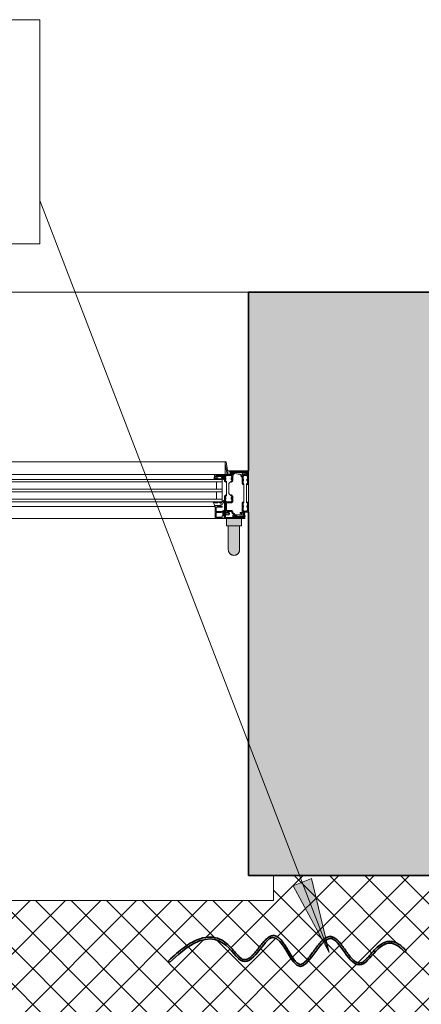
# Model space of a CAD drawing. Header units: centimetres. Extents: x -1015 to 134, y 1908 to 2956.
# Tile 239 of 256: x -701 to -637, y 2662 to 2819. Entities that reach past the tile are written whole.
import ezdxf

# ---------------------------------------------------------------- set-up
doc = ezdxf.new("R2010")
doc.units = ezdxf.units.CM
for name, color, linetype, lineweight in [('Elementy szczegółów', 7, 'Continuous', 18), ('Notatki tekstowe', 90, 'Continuous', 9), ('Notatki tekstowe-1', 7, 'Continuous', 9), ('Okna', 7, 'Continuous', 18), ('Okna-1', 9, 'Continuous', 18), ('Okna-2', 250, 'Continuous', 35), ('Wzór powierzchni-1', 253, 'Continuous', 18), ('Ściany', 7, 'Continuous', 18), ('Ściany-1', 254, 'Continuous', 18), ('Ściany-2', 250, 'Continuous', 35)]:
    doc.layers.add(name, color=color, linetype=linetype, lineweight=lineweight)

# ---------------------------------------------------------------- blocks, each defined once
blk = doc.blocks.new('JANSEN_AG_Jansen_Janisol_Arte_66_window_2022 - Type 1-822849-Aranżacja_01')
at = {"layer": 'Okna-1'}
for points in [[(52.86, 9.25), (52.9, 9.25), (52.86, 10.45), (50.5, 10.45), (50.54, 9.25), (52.74, 9.25)], [(51.7, 4.55), (51.93, 4.58), (52.15, 4.67), (52.34, 4.81), (52.48, 5), (52.57, 5.22), (52.6, 5.45), (52.57, 9.25), (50.8, 9.25), (50.83, 5.22), (50.92, 5), (51.06, 4.81), (51.25, 4.67), (51.47, 4.58)]]:
    blk.add_hatch(color=256, dxfattribs=at).paths.add_polyline_path(points)
at = {"layer": 'Elementy szczegółów'}
for p, q in [((50.44, 19.45), (-50.45, 19.45)), ((50.69, 18.05), (50.44, 19.45)), ((45, 17.45), (-45, 17.45)), ((48.85, 17.45), (44.5, 17.45)), ((48.7, 17.26), (48.7, 17.3)), ((51.35, 17.45), (48.85, 17.45)), ((54, 18.05), (50.69, 18.05)), ((51.09, 17.74), (51.07, 17.58)), ((51.14, 17.5), (51.36, 17.45)), ((53.85, 18.05), (51.15, 18.05)), ((52.94, 17.75), (51.15, 17.75)), ((51.15, 17.75), (53.55, 17.75)), ((51.49, 17.69), (51.23, 17.7)), ((52.75, 17.42), (52.86, 17.14)), ((53, 17.08), (52.98, 17.43)), ((53.54, 17.75), (53.06, 17.75)), ((53.08, 17.54), (53.29, 17.56)), ((53.55, 17.45), (53.15, 17.45)), ((54, 11.45), (54, 18.05)), ((54, 18.05), (54, 11.45)), ((54, 18.05), (54, 11.45)), ((45, 16.65), (-45, 16.65)), ((45, 16.25), (-45, 16.25)), ((49.8, 16.25), (44.5, 16.25)), ((48.59, 16.75), (48.66, 16.88)), ((48.7, 16.91), (49.06, 16.92)), ((48.85, 17.15), (50.15, 17.15)), ((48.9, 16.25), (48.9, 15.08)), ((49.7, 17.1), (48.93, 17.1)), ((49.18, 16.74), (49.21, 16.71)), ((49.24, 16.7), (49.28, 16.75)), ((50.13, 16.84), (49.77, 16.9)), ((49.91, 16.72), (49.91, 16.71)), ((50.01, 16.74), (49.99, 16.67)), ((50, 16.65), (50.16, 16.77)), ((50.2, 16.64), (50.2, 16.89)), ((51.5, 16.64), (51.5, 16.89)), ((52.93, 17.06), (52.97, 17.05)), ((53, 16.45), (53, 16.7)), ((54, 16.45), (54, 16.7)), ((45, 15.08), (-45, 15.08)), ((45, 14.68), (-45, 14.68)), ((49.8, 15.08), (44.5, 15.08)), ((49.8, 14.68), (44.5, 14.68)), ((48.9, 14.68), (48.9, 13.5)), ((45, 13.5), (-45, 13.5)), ((45, 13.1), (-45, 13.1)), ((49.8, 13.5), (44.5, 13.5)), ((48.5, 13.05), (48.44, 13.09)), ((49.05, 12.9), (48.7, 12.95)), ((49.65, 12.65), (49.65, 12.75)), ((49.85, 13.06), (49.75, 13.04)), ((49.84, 13.09), (49.86, 13.07)), ((49.93, 13.14), (49.85, 13.13)), ((49.92, 13.18), (49.94, 13.17)), ((50.02, 13.23), (49.94, 13.21)), ((50.01, 13.26), (50.03, 13.24)), ((50.2, 13.51), (50.2, 13.76)), ((50.36, 12.9), (50.36, 11.75)), ((50.5, 11.8), (50.5, 12.85)), ((51.3, 13.1), (50.56, 13.1)), ((50.6, 12.95), (51.35, 12.95)), ((51.5, 13.51), (51.5, 13.76)), ((45, 12.33), (-45, 12.33)), ((48.65, 12.33), (44.5, 12.33)), ((48.61, 12.33), (48.67, 12.33)), ((48.7, 12.36), (48.7, 12.47)), ((48.7, 10.58), (48.7, 12.42)), ((48.73, 12.5), (49.45, 12.5)), ((48.78, 12.5), (48.92, 12.5)), ((48.84, 12.19), (48.84, 11.58)), ((48.84, 11.35), (48.84, 10.69)), ((48.89, 11.53), (49.68, 11.53)), ((49.68, 11.4), (48.89, 11.4)), ((49, 12.42), (49, 12.4)), ((49.51, 12.5), (49.55, 12.5)), ((49.91, 10.92), (49.91, 11.48)), ((50.2, 11.45), (50.2, 10.95)), ((51.35, 11.7), (50.6, 11.7)), ((51.5, 11.35), (51.5, 11.55)), ((51.64, 11.08), (51.54, 10.91)), ((51.59, 11.3), (51.55, 11.3)), ((51.55, 11.15), (51.59, 11.15)), ((51.67, 10.83), (51.77, 11)), ((51.89, 11.06), (51.81, 11.07)), ((52.82, 11), (51.99, 11)), ((52.88, 11.23), (52.88, 11.06)), ((53.19, 11.26), (52.91, 11.26)), ((53, 12.21), (53, 12.46)), ((53.17, 11.45), (53.15, 11.45)), ((53.15, 11.45), (53.85, 11.45)), ((53.45, 10.98), (53.4, 11.08)), ((53.5, 11.45), (54, 11.45)), ((54, 12.21), (54, 12.46)), ((-53.5, 10.45), (53.5, 10.45)), ((50.07, 10.5), (48.78, 10.5)), ((48.89, 10.64), (49.76, 10.64)), ((49.81, 10.7), (49.81, 10.76)), ((49.88, 10.83), (50.06, 10.85)), ((50.2, 10.71), (50.2, 10.63)), ((50.35, 10.45), (53.15, 10.45)), ((51.71, 10.75), (51.9, 10.75)), ((53.15, 10.75), (51.71, 10.75)), ((51.96, 10.76), (52.13, 10.84)), ((52.19, 10.83), (52.25, 10.77)), ((53.2, 10.83), (53.14, 10.92)), ((53.14, 10.92), (53.19, 10.83))]:
    blk.add_line(p, q, dxfattribs=at)
at = {"layer": 'Elementy szczegółów', "flags": 128}
for points in [[(44.5, 17.45), (50.3, 17.45), (50.3, 19.45), (44.5, 19.45)], [(50.3, 19.12), (50.3, 17.45), (50.6, 17.45)], [(50.15, 17.29), (48.85, 17.29), (48.85, 17.3), (50.4, 17.3), (51.35, 17.3), (51.35, 16.89), (51.27, 16.89), (51.27, 16.64), (51.35, 16.64), (51.35, 16.46), (51.2, 16.31), (51.31, 16.2), (51.44, 16.34)], [(53.54, 17.89), (51.15, 17.89), (51.15, 17.9), (53.85, 17.9), (53.85, 16.7), (53.77, 16.7), (53.77, 16.45), (53.85, 16.45), (53.85, 16.05), (53.7, 15.9), (53.81, 15.79), (53.94, 15.93)], [(51.5, 16.48), (51.5, 16.64), (51.42, 16.64), (51.42, 16.89), (51.5, 16.89), (51.5, 17.3)], [(53, 17.3), (53, 16.7), (53.07, 16.7), (53.07, 16.45), (53, 16.45), (53, 16.07)], [(53.06, 15.93), (53.19, 15.79), (53.3, 15.9), (53.15, 16.05), (53.15, 16.45), (53.22, 16.45), (53.22, 16.7), (53.15, 16.7), (53.15, 17.3), (53.54, 17.3)], [(54, 16.07), (54, 16.45), (53.92, 16.45), (53.92, 16.7), (54, 16.7), (54, 17.9)], [(44.5, 13.1), (49.8, 13.1), (49.8, 16.65), (44.5, 16.65)], [(49.31, 16.76), (49.43, 16.76), (49.55, 16.75)], [(50.2, 17.1), (50.2, 16.89), (50.27, 16.89), (50.27, 16.64), (50.2, 16.64), (50.2, 16.48)], [(50.26, 16.34), (50.39, 16.2), (50.5, 16.31), (50.35, 16.46), (50.35, 16.64), (50.42, 16.64), (50.42, 16.89), (50.35, 16.89), (50.35, 17.09)], [(51.72, 10.61), (53.15, 10.61), (51.71, 10.6), (50.35, 10.6), (50.35, 13.51), (50.42, 13.51), (50.42, 13.76), (50.35, 13.76), (50.35, 13.94), (50.5, 14.09), (50.39, 14.2), (50.26, 14.06)], [(51.44, 14.06), (51.31, 14.2), (51.2, 14.09), (51.35, 13.94), (51.35, 13.76), (51.27, 13.76), (51.27, 13.51), (51.35, 13.51), (51.35, 13.15)], [(49.73, 13.02), (49.74, 12.98), (49.72, 12.97)], [(50.2, 13.92), (50.2, 13.76), (50.27, 13.76), (50.27, 13.51), (50.2, 13.51), (50.2, 10.6)], [(51.5, 13.1), (51.5, 13.51), (51.42, 13.51), (51.42, 13.76), (51.5, 13.76), (51.5, 13.92)], [(53, 12.83), (53, 12.46), (53.07, 12.46), (53.07, 12.21), (53, 12.21), (53, 11.6)], [(53.94, 12.97), (53.81, 13.11), (53.7, 13), (53.85, 12.85), (53.85, 12.46), (53.77, 12.46), (53.77, 12.21), (53.85, 12.21), (53.85, 11.6), (53.15, 11.6), (53.15, 12.21), (53.22, 12.21), (53.22, 12.46), (53.15, 12.46), (53.15, 12.85), (53.3, 13), (53.19, 13.11), (53.06, 12.97)], [(54, 11.6), (54, 12.21), (53.92, 12.21), (53.92, 12.46), (54, 12.46), (54, 12.83)], [(49.02, 12.38), (49.8, 12.38), (49.8, 12.24), (48.89, 12.24)], [(49.92, 10.9), (50.02, 10.85), (50.05, 10.85), (50.05, 11.55), (50.02, 11.55)], [(50.02, 10.85), (50.02, 11.55), (49.92, 11.5)], [(50.17, 10.92), (50.15, 10.92), (50.15, 11.48), (50.17, 11.48)], [(50.2, 11), (50.9, 11), (50.98, 11.16), (50.98, 11.24), (50.9, 11.4), (50.2, 11.4)], [(50.98, 11.16), (50.55, 11.4), (50.55, 11)], [(50.56, 11.55), (51.35, 11.55), (51.35, 11.35)], [(53.31, 10.9), (53.26, 11), (53.26, 11), (53.32, 10.9)]]:
    blk.add_lwpolyline(points, dxfattribs=at)
for points in [[(50.44, 19.45), (50.3, 19.45), (50.3, 19.12), (50.6, 17.45), (50.8, 17.45)], [(50.5, 16.31), (50.35, 16.46), (50.35, 16.64), (50.42, 16.64), (50.42, 16.89), (50.35, 16.89), (50.35, 17.15), (50.5, 17.3), (51.2, 17.3), (51.35, 17.15), (51.35, 16.89), (51.27, 16.89), (51.27, 16.64), (51.35, 16.64), (51.35, 16.46), (50.9, 16.01), (50.9, 14.39), (51.35, 13.94), (51.35, 13.76), (51.27, 13.76), (51.27, 13.51), (51.35, 13.51), (51.35, 13.25), (51.2, 13.1), (50.5, 13.1), (50.35, 13.25), (50.35, 13.51), (50.42, 13.51), (50.42, 13.76), (50.35, 13.76), (50.35, 13.94), (50.5, 14.09)], [(53.85, 12.21), (53.77, 12.21), (53.77, 12.46), (53.85, 12.46), (53.85, 12.85), (53.7, 13), (53.7, 15.9), (53.85, 16.05), (53.85, 16.45), (53.77, 16.45), (53.77, 16.7), (53.85, 16.7), (53.85, 17.15), (53.7, 17.3), (53.3, 17.3), (53.15, 17.15), (53.15, 16.7), (53.22, 16.7), (53.22, 16.45), (53.15, 16.45), (53.15, 16.05), (53.3, 15.9), (53.3, 13), (53.15, 12.85), (53.15, 12.46), (53.22, 12.46), (53.22, 12.21), (53.15, 12.21), (53.15, 11.75), (53.3, 11.6), (53.7, 11.6), (53.85, 11.75)], [(49, 17.15), (49, 17.1), (49.7, 17.1), (49.69, 17.15)]]:
    blk.add_lwpolyline(points, close=True, dxfattribs=at)
at = {"layer": 'Elementy szczegółów'}
for centre, radius, start, end in [((49.92, 17.04), 1.35, 170.2367, 181.8911), ((48.66, 17.26), 0.0714, 78.7701, 171.8887), ((48.67, 17.3), 0.0329, 4.4565, 81.5254), ((48.85, 17.3), 0.15, 90, 180), ((48.85, 17.3), 0.15, 180, 270), ((50.15, 17.09), 0.2, 0, 90), ((51.15, 17.9), 0.15, 90, 180), ((51.15, 17.9), 0.15, 180, 270), ((51.15, 17.58), 0.0819, 180, 262.9232), ((51.11, 17.73), 0.02, 71.1495, 171.7025), ((51.15, 17.91), 0.162, 258.5219, 269.992), ((51.23, 17.62), 0.073, 89.673, 240.327), ((51.48, 18.12), 0.63, 242.3634, 267.8777), ((51.29, 17.61), 0.0462, 103.3978, 234.8863), ((51.5, 17.96), 0.453, 239.4777, 264.6514), ((51.49, 16.63), 1.05, 89.756, 101.1882), ((51.47, 16.87), 0.772, 80.2804, 103.259), ((51.3, 17.61), 0.0134, 107.4026, 252.5974), ((51.48, 17.89), 0.346, 238.1064, 266.2066), ((51.35, 17.3), 0.15, 0, 90), ((51.26, 16.78), 0.679, 69.0644, 80.9356), ((51.44, 17.4), 0.144, 38.1351, 85.3606), ((51.45, 17.5), 0.0126, 284.6093, 84.1829), ((51.49, 17.68), 0.00917, 270, 91.967), ((51.72, 17.96), 0.586, 247.473, 262.527), ((51.66, 17.62), 0.166, 232.8283, 268.3308), ((54.97, 38.52), 21.16, 260.8303, 263.6893), ((51.65, 17.42), 0.0405, 259.4534, 92.9365), ((52.63, 17.36), 0.134, 26.6269, 84.1737), ((52.94, 17.72), 0.0325, 41.9393, 82.7039), ((53, 17.78), 0.0542, 221.9334, 318.0666), ((53.09, 17.43), 0.111, 96.7353, 177.7932), ((53.15, 17.3), 0.15, 90, 180), ((53.07, 17.72), 0.0303, 93.335, 139.9654), ((53.21, 17.47), 0.0212, 87.0187, 269.2449), ((53.15, 17.9), 0.451, 277.9536, 314.7631), ((53.18, 17.69), 0.203, 278.8029, 308.5811), ((53.29, 17.54), 0.0168, 328.3181, 91.6819), ((53.4, 17.47), 0.0247, 105.6982, 279.3178), ((53.27, 17.87), 0.396, 288.0126, 304.1241), ((53.35, 17.81), 0.365, 278.7263, 316.4481), ((53.48, 17.56), 0.021, 310.8827, 140.7625), ((53.54, 17.6), 0.295, 270, 90), ((53.53, 17.63), 0.118, 321.2747, 84.3555), ((53.55, 17.6), 0.15, 270, 90), ((53.85, 17.9), 0.15, 360, 90), ((48.53, 16.69), 0.0389, 97.11, 272.1967), ((48.44, 18.3), 1.58, 273.2359, 294.4433), ((48.54, 18.58), 1.93, 269.598, 288.2456), ((47.68, 16.99), 0.884, 346.0884, 0.7441), ((48.57, 16.77), 0.0291, 170.0831, 324.1434), ((48.71, 16.85), 0.0606, 94.6074, 148.8082), ((48.87, 17.25), 0.174, 176.0871, 235.3409), ((48.8, 17.14), 0.0475, 233.6898, 322.9743), ((48.87, 17.09), 0.0361, 45.4754, 135.9864), ((48.93, 17.15), 0.0512, 224.5613, 270.1912), ((49.07, 16.84), 0.0822, 63.3256, 94.6546), ((49.07, 16.91), 0.05, 292.5905, 337.4095), ((49.1, 16.9), 0.0138, 331.471, 67.6157), ((49.16, 16.72), 0.0298, 40.56, 114.4166), ((49.23, 16.72), 0.0205, 214.8174, 318.8688), ((49.3, 16.74), 0.0263, 86.4969, 143.1476), ((49.65, 19.86), 3.1, 268.2693, 274.6999), ((49.8, 15.24), 1.86, 81.3415, 93.2358), ((49.78, 16.95), 0.0526, 101.9352, 252.4783), ((50.13, 14.71), 2.32, 91.1696, 98.8696), ((49.9, 16.75), 0.0126, 20.5655, 91.2237), ((49.86, 16.74), 0.0579, 341.0889, 17.6805), ((49.92, 16.71), 0.0112, 159.3565, 296.5859), ((49.63, 17.15), 0.539, 303.2737, 311.8946), ((50, 16.66), 0.0112, 159.5978, 307.8824), ((50, 16.74), 0.012, 345.9892, 136.7165), ((50.08, 17.06), 0.0251, 270.1295, 81.8292), ((50.07, 16.68), 0.162, 56.7491, 69.7239), ((50.15, 17.1), 0.05, 1.2442, 89.9904), ((50.14, 16.8), 0.0278, 307.4225, 56.4399), ((50.4, 16.48), 0.2, 180, 225), ((51.3, 16.48), 0.2, 315, 0), ((52.96, 17.17), 0.11, 193.997, 252.8841), ((52.98, 17.07), 0.025, 256.9682, 13.0318), ((53.2, 16.07), 0.2, 180, 225), ((53.8, 16.07), 0.2, 315, 0), ((48.42, 13.06), 0.0394, 50.1433, 221.4371), ((47.88, 12.56), 0.702, 10.2455, 42.9607), ((48.81, 13.44), 0.498, 230.6142, 256.3966), ((46.1, 12.35), 2.49, 0.119, 7.7353), ((48.82, 13.06), 0.04, 88.8789, 261.1998), ((48.84, 12.33), 0.77, 63.5853, 91.0272), ((48.73, 12.17), 0.851, 66.7193, 84.3924), ((49.06, 12.93), 0.0319, 261.0746, 63.5444), ((49.22, 13.06), 0.0396, 93.481, 270), ((49.59, 13.58), 0.689, 234.0612, 269.09), ((49.21, 12.16), 0.938, 60.005, 89.865), ((49.25, 12.31), 0.708, 61.6392, 92.6248), ((49.49, 12.65), 0.161, 297.2736, 358.6432), ((49.57, 12.91), 0.0259, 270, 58.882), ((49.66, 12.75), 0.0116, 31.3348, 178.6652), ((49.82, 12.84), 0.163, 209.8331, 242.6234), ((49.71, 13.01), 0.0422, 236.8188, 284.1311), ((49.75, 13.02), 0.02, 96.2539, 194.2094), ((49.73, 12.99), 0.0102, 295.9102, 16.3487), ((49.78, 12.77), 0.0841, 242.9729, 333.1566), ((49.85, 13.11), 0.0227, 96.8692, 230.1666), ((30.5, 25.3), 23.08, 326.9997, 328.577), ((49.85, 13.07), 0.0107, 275.0343, 50.2558), ((49.94, 13.19), 0.0192, 99.381, 222.7086), ((49.93, 13.16), 0.0145, 275.8962, 43.2226), ((50.03, 13.27), 0.0188, 103.0673, 218.9841), ((50.16, 12.45), 0.849, 89.7202, 99.4716), ((50.02, 13.24), 0.0104, 274.9856, 40.1245), ((50.17, 13.28), 0.0276, 340.8664, 89.099), ((50.4, 13.92), 0.2, 135, 180), ((50.56, 12.9), 0.2, 90, 180), ((50.6, 12.85), 0.1, 90, 180), ((51.3, 13.15), 0.05, 270, 0), ((51.35, 13.1), 0.15, 270, 0), ((51.3, 13.92), 0.2, 360, 45), ((53.2, 12.83), 0.2, 135, 180), ((53.8, 12.83), 0.2, 360, 45), ((48.61, 12.35), 0.0216, 182.7538, 266.0759), ((48.67, 12.36), 0.0301, 270.8176, 359.2314), ((48.78, 12.42), 0.08, 90, 180), ((48.73, 12.47), 0.0306, 90.7215, 179.2784), ((48.89, 12.19), 0.05, 90, 180), ((48.89, 11.58), 0.05, 180, 270), ((48.89, 11.35), 0.05, 90, 180), ((48.92, 12.42), 0.08, 0, 90), ((49.02, 12.4), 0.02, 180, 270), ((49.48, 12.5), 0.03, 360, 176.1774), ((49.58, 12.48), 0.0265, 118.5472, 148.3871), ((49.69, 11.72), 0.319, 269.7872, 325.3755), ((49.69, 11.72), 0.189, 269.7872, 325.3755), ((50, 11.5), 0.194, 30.4268, 145.5298), ((49.93, 11.48), 0.02, 120, 180), ((50.01, 11.49), 0.0739, 29.7805, 141.1641), ((50.02, 11.52), 0.03, 90, 120), ((50.15, 11.59), 0.113, 202.3389, 267.677), ((50.12, 11.57), 0.0613, 217.983, 33.9465), ((50.17, 11.45), 0.03, 0, 90), ((50.56, 11.75), 0.2, 180, 270), ((50.6, 11.8), 0.1, 180, 270), ((51.25, 11.1), 0.36, 163.9938, 196.0062), ((51.35, 11.55), 0.15, 0, 90), ((51.55, 11.35), 0.2, 180, 270), ((51.55, 11.35), 0.05, 180, 270), ((51.59, 11.1), 0.2, 329.9964, 90), ((51.59, 11.1), 0.05, 330, 90), ((51.22, 11.21), 0.588, 319.068, 343.3531), ((51.81, 11.03), 0.0344, 88.1221, 160.8341), ((51.72, 11.02), 0.183, 306.3665, 2.8729), ((51.88, 11.03), 0.0259, 0, 79.786), ((51.99, 10.98), 0.029, 90, 163.8451), ((52.81, 11.27), 0.131, 117.9386, 189.3922), ((52.73, 11.26), 0.05, 189.3922, 4.076), ((53.01, 11.02), 0.445, 77.5518, 125.4757), ((52.84, 11.27), 0.0597, 108.1402, 184.076), ((53, 10.73), 0.62, 63.7453, 106.8469), ((52.82, 11.06), 0.0601, 270, 358.8577), ((52.91, 11.23), 0.03, 90, 178.8577), ((53.15, 11.6), 0.15, 180, 270), ((53.15, 11.6), 0.147, 249.9709, 270.1852), ((53.27, 11), 0.15, 90, 210.8956), ((53.27, 11), 0.15, 30, 210.8956), ((53.15, 11.24), 0.21, 61.1946, 85.4299), ((53.19, 11.15), 0.113, 59.1717, 88.0981), ((52.92, 10.9), 0.62, 34.7111, 57.7646), ((53.27, 11.26), 0.0241, 225.1127, 64.0724), ((53.27, 11), 0.15, 67.5245, 90), ((53.36, 11.21), 0.0811, 248.525, 29.0199), ((53.85, 11.6), 0.15, 270, 360), ((48.78, 10.58), 0.08, 180, 270), ((48.89, 10.69), 0.05, 180, 270), ((49.75, 10.7), 0.0609, 280.2559, 1.4424), ((49.88, 10.76), 0.075, 95, 180), ((49.93, 10.92), 0.02, 180, 240), ((50.02, 10.88), 0.03, 240, 270), ((50.15, 10.81), 0.113, 92.323, 157.6611), ((50.06, 10.71), 0.143, 358.6814, 87.1266), ((50.07, 10.63), 0.125, 270, 0), ((50.17, 10.95), 0.03, 270, 0), ((50.35, 10.6), 0.15, 180, 270), ((51.72, 10.81), 0.2, 150, 270), ((51.71, 10.8), 0.0502, 150.1476, 275.4168), ((51.71, 10.8), 0.05, 150, 270), ((51.85, 10.86), 0.025, 134.3174, 320.5338), ((51.64, 11.09), 0.343, 312.0809, 341.1357), ((51.9, 10.9), 0.149, 271.0988, 295.169), ((52.15, 10.8), 0.0461, 43.1599, 114.984), ((52.31, 10.83), 0.0818, 225.2219, 285.5744), ((52.73, 8.49), 2.3, 79.8922, 100.0942), ((53.15, 10.8), 0.0502, 250.355, 34.6858), ((53.15, 10.8), 0.35, 270, 30), ((53.15, 10.8), 0.19, 270, 30), ((53.15, 10.8), 0.2, 270, 30), ((53.15, 10.8), 0.05, 270, 30)]:
    blk.add_arc(centre, radius, start, end, dxfattribs=at)
at = {"layer": 'Okna'}
for p, q in [((50.5, 10.45), (50.5, 9.25)), ((52.9, 9.25), (52.9, 10.45)), ((50.5, 9.25), (52.9, 9.25)), ((50.8, 9.25), (50.8, 5.45)), ((52.6, 5.45), (52.6, 9.25))]:
    blk.add_line(p, q, dxfattribs=at)
blk.add_open_spline([(50.8, 5.45), (50.8, 5.37), (50.82, 5.25), (50.87, 5.1), (50.91, 5.02), (50.95, 4.95), (51, 4.89), (51.05, 4.83), (51.11, 4.77), (51.17, 4.72), (51.25, 4.67), (51.35, 4.62), (51.5, 4.57), (51.7, 4.54), (51.9, 4.57), (52.05, 4.62), (52.15, 4.67), (52.23, 4.72), (52.29, 4.77), (52.35, 4.83), (52.42, 4.9), (52.47, 4.98), (52.51, 5.05), (52.54, 5.12), (52.58, 5.25), (52.6, 5.37), (52.6, 5.45)], degree=3, knots=[0, 0, 0, 0, 0.083333, 0.125, 0.166667, 0.1875, 0.208333, 0.25, 0.270833, 0.291667, 0.333333, 0.375, 0.416667, 0.5, 0.583333, 0.625, 0.666667, 0.708333, 0.729167, 0.75, 0.791667, 0.833333, 0.854167, 0.875, 0.916667, 1, 1, 1, 1], dxfattribs=at)
blk = doc.blocks.new('Zasłona1 - Zasłona-857206-Aranżacja_01')
at = {"layer": 'Okna-2'}
for p, q in [((-745.24, 2667.83), (-745.01, 2668.02)), ((-782.96, 2666.45), (-782.74, 2666.24))]:
    blk.add_line(p, q, dxfattribs=at)
for points, knots in [([(-782.74, 2666.24), (-775.18, 2673.8), (-771.1, 2661.01), (-766.01, 2674.98), (-762.13, 2660.79), (-757, 2674.89), (-752.69, 2661.05), (-748.38, 2671.56), (-745.24, 2667.83)], [0, 0, 0, 0, 0.444915, 0.935639, 1.444382, 1.948916, 2.415344, 2.766197, 2.766197, 2.766197, 2.766197]), ([(-745.01, 2668.02), (-745.49, 2668.6), (-746.19, 2669.19), (-747.09, 2669.55), (-747.74, 2669.61), (-748.35, 2669.48), (-749.09, 2669.13), (-749.9, 2668.45), (-750.6, 2667.65), (-751.11, 2667.06), (-751.47, 2666.68), (-751.8, 2666.37), (-752.09, 2666.19), (-752.35, 2666.12), (-752.59, 2666.11), (-752.84, 2666.18), (-753.18, 2666.35), (-753.64, 2666.74), (-754.2, 2667.41), (-754.74, 2668.17), (-755.29, 2668.94), (-755.74, 2669.51), (-756.12, 2669.88), (-756.41, 2670.12), (-756.68, 2670.25), (-756.91, 2670.32), (-757.14, 2670.35), (-757.43, 2670.32), (-757.86, 2670.16), (-758.35, 2669.8), (-758.91, 2669.21), (-759.44, 2668.52), (-759.97, 2667.79), (-760.48, 2667.09), (-760.97, 2666.49), (-761.36, 2666.13), (-761.63, 2665.96), (-761.78, 2665.91), (-761.88, 2665.89), (-761.97, 2665.89), (-762.1, 2665.92), (-762.28, 2666.01), (-762.54, 2666.22), (-762.89, 2666.61), (-763.32, 2667.24), (-763.76, 2667.95), (-764.2, 2668.68), (-764.65, 2669.37), (-765.04, 2669.86), (-765.38, 2670.17), (-765.65, 2670.36), (-765.95, 2670.48), (-766.28, 2670.52), (-766.61, 2670.45), (-766.9, 2670.3), (-767.18, 2670.1), (-767.55, 2669.76), (-767.99, 2669.26), (-768.53, 2668.57), (-769.07, 2667.89), (-769.61, 2667.29), (-770.06, 2666.92), (-770.4, 2666.74), (-770.63, 2666.66), (-770.86, 2666.65), (-771.09, 2666.69), (-771.33, 2666.81), (-771.61, 2667.04), (-771.91, 2667.36), (-772.36, 2667.87), (-773, 2668.62), (-773.93, 2669.49), (-775.11, 2670.14), (-776.59, 2670.36), (-778.34, 2669.95), (-780.42, 2668.76), (-782.06, 2667.34), (-782.96, 2666.45)], [-2.766197, -2.766197, -2.766197, -2.766197, -2.714004, -2.687908, -2.661812, -2.635716, -2.60962, -2.557427, -2.505235, -2.479139, -2.453043, -2.426946, -2.40085, -2.374754, -2.348658, -2.322562, -2.296465, -2.244273, -2.192081, -2.139888, -2.087696, -2.035503, -2.009407, -1.983311, -1.957215, -1.944167, -1.931119, -1.905022, -1.878926, -1.826734, -1.774541, -1.722349, -1.670157, -1.617964, -1.565772, -1.513579, -1.487483, -1.461387, -1.448339, -1.435291, -1.409195, -1.383098, -1.357002, -1.30481, -1.252617, -1.200425, -1.148233, -1.09604, -1.043848, -1.017752, -0.991655, -0.965559, -0.939463, -0.913367, -0.887271, -0.861175, -0.835078, -0.782886, -0.730694, -0.678501, -0.626309, -0.574116, -0.54802, -0.521924, -0.495828, -0.469732, -0.443635, -0.417539, -0.391443, -0.365347, -0.313154, -0.260962, -0.20877, -0.156577, -0.104385, -0.052192, 0, 0, 0, 0])]:
    blk.add_open_spline(points, degree=3, knots=knots, dxfattribs=at)
blk = doc.blocks.new('PApapetttsy2 - PApapetttsy-921952-Aranżacja_01')
at = {"layer": 'Okna'}
for p, q in [((-396.22, 2678.08), (-396.22, 2682.08)), ((-512.22, 2678.08), (-396.22, 2678.08))]:
    blk.add_line(p, q, dxfattribs=at)

msp = doc.modelspace()

# ---------------------------------------------------------------- hatches: boundary and pattern name
at = {"layer": 'Notatki tekstowe-1'}
msp.add_hatch(color=256, dxfattribs=at).paths.add_polyline_path([(-651.31, 2669.81), (-654.15, 2681.58), (-657.09, 2680.44)])
at = {"layer": 'Wzór powierzchni-1'}
h = msp.add_hatch(dxfattribs=at)
h.set_pattern_fill('FP_1', color=256, style=0, pattern_type=2)
h.set_pattern_definition([(45, (0, 0), (-2.828427, 2.828427), []), (135, (0, 0), (-2.828427, -2.828427), [])])
h.paths.add_polyline_path([(-396.22, 2346.08), (-396.22, 2678.08), (-512.22, 2678.08), (-512.22, 2682.08), (-607.22, 2682.08), (-607.22, 2662.08), (-634.22, 2662.08), (-634.22, 2682.08), (-660.22, 2682.08), (-660.22, 2678.08), (-776.22, 2678.08), (-776.22, 2682.08), (-786.31, 2682.08), (-803.54, 2346.08), (-781.92, 2346.08), (-781.92, 2347.48), (-775.92, 2347.48), (-775.92, 2346.48), (-774.32, 2346.48), (-774.32, 2346.08), (-692.32, 2346.08), (-692.32, 2346.48), (-690.72, 2346.48), (-690.72, 2347.48), (-684.72, 2347.48), (-684.72, 2346.08), (-416.22, 2346.08)])
h.paths.add_polyline_path([(-668.8, 2348.28), (-670.34, 2348.28), (-670.5, 2348.44), (-670.5, 2403.12), (-670.34, 2403.28), (-567.46, 2403.28), (-567.3, 2403.12), (-567.3, 2348.44), (-567.46, 2348.28), (-661.92, 2348.28)])
h.paths.add_polyline_path([(-549.87, 2354.52), (-549.94, 2354.81), (-551.18, 2354.55), (-551.58, 2354.65), (-551.7, 2354.72), (-552.03, 2355.07), (-552.2, 2355.66), (-574.13, 2447.09), (-574.17, 2447.32), (-574.15, 2447.49), (-574.03, 2447.86), (-573.72, 2448.17), (-573.66, 2448.22), (-573.23, 2448.36), (-572.45, 2448.58), (-572.49, 2448.84), (-571.54, 2449.07), (-571.44, 2448.79), (-570.21, 2449.04), (-569.83, 2448.94), (-569.69, 2448.85), (-569.38, 2448.52), (-569.41, 2448.47), (-569.26, 2448.14), (-569.16, 2447.91), (-569.16, 2448.25), (-569.05, 2448.74), (-568.79, 2449.23), (-568.56, 2449.51), (-568.14, 2449.82), (-567.34, 2450.08), (-474.16, 2472.42), (-473.78, 2472.46), (-473.26, 2472.38), (-472.79, 2472.17), (-472.35, 2471.8), (-472.02, 2471.27), (-471.9, 2471.03), (-471.93, 2471.55), (-471.81, 2472.07), (-471.55, 2472.57), (-471.32, 2472.85), (-470.9, 2473.15), (-470.11, 2473.41), (-425.38, 2484.11), (-425.16, 2484.13), (-424.64, 2484.05), (-424.09, 2483.77), (-423.73, 2483.46), (-423.4, 2482.94), (-423.35, 2482.94), (-423.41, 2483.26), (-423.39, 2483.83), (-423.22, 2484.15), (-423.03, 2484.32), (-422.94, 2484.39), (-422.51, 2484.53), (-421.73, 2484.75), (-421.77, 2485.01), (-420.82, 2485.24), (-420.75, 2484.95), (-419.51, 2485.21), (-419.11, 2485.11), (-418.99, 2485.04), (-418.66, 2484.69), (-418.49, 2484.11), (-396.56, 2392.68), (-396.52, 2392.49), (-396.53, 2392.31), (-396.66, 2391.9), (-396.97, 2391.59), (-397.19, 2391.48), (-397.46, 2391.4), (-398.24, 2391.18), (-398.2, 2390.92), (-399.15, 2390.69), (-399.25, 2390.97), (-400.48, 2390.72), (-400.86, 2390.82), (-401, 2390.91), (-401.31, 2391.24), (-401.28, 2391.29), (-401.43, 2391.62), (-401.56, 2392.17), (-401.86, 2392.1), (-401.6, 2390.86), (-401.7, 2390.46), (-401.77, 2390.34), (-402.12, 2390.01), (-402.7, 2389.84), (-545.71, 2355.54), (-545.91, 2355.5), (-546.07, 2355.52), (-546.45, 2355.64), (-546.74, 2355.92), (-546.8, 2356.02), (-546.93, 2356.38), (-547.16, 2357.22), (-547.45, 2357.13), (-547.34, 2356.82), (-547.28, 2356.38), (-547.3, 2355.94), (-547.48, 2355.61), (-547.69, 2355.42), (-547.76, 2355.37), (-548.33, 2355.2), (-548.96, 2355.01), (-548.92, 2354.75), (-549.6, 2354.58)])
h.paths.add_polyline_path([(-547.66, 2358.13), (-547.37, 2358.23), (-547.63, 2359.44), (-547.52, 2359.84), (-547.42, 2359.99), (-547.1, 2360.29), (-547.05, 2360.26), (-546.77, 2360.4), (-546.48, 2360.51), (-546.7, 2360.49), (-547.21, 2360.57), (-547.77, 2360.85), (-548.14, 2361.18), (-548.46, 2361.68), (-548.51, 2361.68), (-547.68, 2358.23)])
h.paths.add_polyline_path([(-452.83, 2382.95), (-449.24, 2383.85), (-449.46, 2383.83), (-450.09, 2383.96), (-450.57, 2384.22), (-450.93, 2384.55), (-451.22, 2385.02), (-451.34, 2385.22), (-451.31, 2384.74), (-451.43, 2384.21), (-451.69, 2383.72), (-451.99, 2383.39), (-452.34, 2383.14), (-452.63, 2383.02)])
h.paths.add_polyline_path([(-402.09, 2393.07), (-401.8, 2393.14), (-402.71, 2396.79), (-402.69, 2396.41), (-402.81, 2395.88), (-403.07, 2395.39), (-403.37, 2395.06), (-403.87, 2394.75), (-403.87, 2394.7), (-403.51, 2394.76), (-402.98, 2394.74), (-402.66, 2394.56), (-402.49, 2394.38), (-402.42, 2394.28), (-402.3, 2393.96), (-402.09, 2393.08)])
h.paths.add_polyline_path([(-472.85, 2471.78), (-472.86, 2471.8), (-472.86, 2471.8)])
h.paths.add_polyline_path([(-520.36, 2480.24), (-526.07, 2480.94), (-531.51, 2482.82), (-536.43, 2485.78), (-540.64, 2489.7), (-543.94, 2494.41), (-546.18, 2499.7), (-547.28, 2505.34), (-547.18, 2511.09), (-545.89, 2516.69), (-543.46, 2521.9), (-540, 2526.49), (-535.66, 2530.27), (-530.63, 2533.05), (-525.13, 2534.73), (-519.4, 2535.23), (-513.7, 2534.53), (-508.26, 2532.66), (-503.33, 2529.7), (-499.13, 2525.78), (-495.83, 2521.07), (-493.59, 2515.78), (-492.49, 2510.14), (-492.59, 2504.39), (-493.88, 2498.79), (-496.31, 2493.57), (-499.77, 2488.98), (-504.11, 2485.21), (-509.14, 2482.42), (-514.64, 2480.74)])
h.paths.add_polyline_path([(-424.23, 2483.44), (-424.24, 2483.46), (-424.24, 2483.46)])
h.paths.add_polyline_path([(-767.53, 2598.1), (-767.16, 2598.13), (-767.31, 2598.13), (-767.49, 2598.1)])
h.paths.add_polyline_path([(-756.98, 2610.67), (-756.86, 2610.73), (-756.97, 2610.67)])
h.paths.add_polyline_path([(-744.79, 2636.68), (-744.67, 2636.4), (-744.7, 2636.52), (-744.76, 2636.62)])
h.paths.add_polyline_path([(-699.24, 2621.35), (-698.89, 2621.67), (-699.22, 2621.37)])
h.paths.add_polyline_path([(-695.63, 2617.86), (-695.98, 2617.54), (-695.66, 2617.84)])
h.paths.add_polyline_path([(-699.05, 2609.58), (-699.01, 2609.53), (-699.04, 2609.55)])
h.paths.add_polyline_path([(-717.53, 2504.02), (-786.68, 2504.02), (-786.68, 2584.02), (-751.08, 2584.02), (-751.08, 2600.37), (-751.39, 2600.38), (-751.4, 2589.48), (-751.41, 2589.48), (-751.52, 2588.93), (-751.61, 2588.63), (-752.11, 2588.09), (-752.27, 2587.99), (-752.64, 2587.86), (-752.87, 2587.77), (-755.29, 2587.74), (-757.64, 2588.42), (-758.21, 2588.78), (-758.35, 2588.95), (-758.54, 2589.27), (-758.64, 2589.58), (-758.67, 2589.69), (-758.67, 2590.02), (-758.69, 2590.02), (-758.35, 2599.6), (-758.32, 2600.63), (-761.51, 2600.75), (-761.27, 2600), (-761.16, 2599.97), (-761.36, 2599.75), (-763.1, 2599.04), (-764.24, 2598.68), (-765.15, 2598.45), (-766.09, 2598.24), (-767.49, 2598.04), (-767.54, 2598.1), (-767.6, 2598.16), (-767.54, 2598.27), (-768.66, 2602.17), (-768.75, 2602.23), (-768.57, 2602.41), (-766.67, 2603.18), (-764.8, 2603.71), (-763.85, 2603.92), (-762.45, 2604.13), (-762.45, 2604.05), (-762.36, 2603.99), (-762.37, 2603.94), (-762.38, 2603.83), (-762.12, 2602.9), (-762.06, 2602.92), (-761.92, 2602.57), (-761.87, 2602.51), (-758.24, 2602.62), (-757.95, 2609.37), (-757.78, 2610), (-757.43, 2610.41), (-757.14, 2610.61), (-756.56, 2610.83), (-753.4, 2611.34), (-753.37, 2611.3), (-753.07, 2611.4), (-752.76, 2611.37), (-752.07, 2611.05), (-751.74, 2610.72), (-751.51, 2610.33), (-751.42, 2610.01), (-751.39, 2608.43), (-751.08, 2608.43), (-751.05, 2616.44), (-750.92, 2617.53), (-750.4, 2618.9), (-750.08, 2619.47), (-750.09, 2623.51), (-750.05, 2624.99), (-749.87, 2625.37), (-749.38, 2626.07), (-749.12, 2626.29), (-748.5, 2626.85), (-747.65, 2627.41), (-746.58, 2628.05), (-747.1, 2628.25), (-747.41, 2628.5), (-747.72, 2628.91), (-748, 2629.58), (-748.04, 2630.33), (-747.91, 2630.81), (-747.44, 2631.6), (-744.51, 2634.87), (-744.07, 2635.23), (-744.83, 2636.62), (-744.79, 2636.75), (-744.79, 2636.78), (-744.62, 2636.75), (-741.36, 2639.15), (-741.35, 2639.26), (-741.13, 2639.18), (-739.7, 2637.59), (-738.98, 2636.72), (-736.21, 2637.01), (-733.81, 2637.2), (-730.43, 2637.34), (-727.86, 2637.37), (-725.43, 2637.33), (-721.97, 2637.16), (-719.75, 2636.98), (-716.75, 2636.63), (-715.76, 2636.42), (-714.59, 2636.08), (-713.37, 2635.55), (-712.69, 2635.17), (-712.18, 2634.75), (-711.55, 2634.07), (-710.17, 2632.54), (-709.73, 2632.02), (-709.69, 2631.93), (-709.05, 2630.97), (-708.95, 2630.35), (-709, 2629.69), (-709.14, 2629.24), (-709.65, 2628.58), (-710.25, 2628.22), (-710.48, 2628.15), (-709.55, 2627.71), (-708.48, 2627.03), (-707.25, 2625.95), (-706.9, 2625.16), (-706.87, 2624.61), (-706.87, 2619.38), (-706.43, 2618.63), (-706.01, 2617.34), (-705.88, 2615.86), (-705.88, 2615.34), (-700.61, 2618.17), (-701.18, 2618.69), (-701.29, 2618.69), (-701.25, 2618.9), (-700.07, 2620.44), (-699.26, 2621.33), (-698.61, 2621.97), (-697.88, 2622.64), (-696.78, 2623.5), (-696.65, 2623.49), (-696.63, 2623.47), (-696.63, 2623.33), (-693.7, 2620.52), (-693.59, 2620.52), (-693.62, 2620.31), (-694.96, 2618.6), (-696.26, 2617.25), (-697.02, 2616.56), (-698.09, 2615.71), (-698.1, 2615.78), (-698.23, 2615.78), (-698.25, 2615.82), (-698.27, 2615.91), (-698.99, 2616.6), (-699.06, 2616.59), (-699.29, 2616.79), (-699.47, 2616.77), (-705.88, 2612.9), (-705.88, 2608.43), (-705.57, 2608.43), (-705.54, 2609.69), (-705.49, 2609.69), (-705.54, 2610.03), (-705.42, 2610.38), (-705.02, 2610.95), (-704.67, 2611.2), (-704.2, 2611.38), (-703.88, 2611.41), (-702.31, 2611.17), (-700.12, 2610.73), (-699.86, 2610.61), (-699.54, 2610.41), (-699.22, 2610.03), (-699.12, 2609.87), (-698.95, 2609.18), (-698.61, 2599.6), (-698.32, 2590.01), (-698.4, 2589.37), (-698.5, 2589.13), (-698.74, 2588.8), (-698.93, 2588.62), (-699.09, 2588.52), (-699.33, 2588.4), (-699.36, 2588.37), (-701.71, 2587.74), (-704.18, 2587.81), (-704.64, 2587.98), (-704.99, 2588.2), (-705.38, 2588.7), (-705.44, 2588.82), (-705.51, 2589.16), (-705.57, 2590.02), (-705.58, 2604.73), (-705.88, 2604.73), (-705.88, 2584.02), (-666.68, 2584.02), (-666.68, 2504.02)])
h.paths.add_polyline_path([(-466.32, 2533.33), (-468.38, 2533.69), (-470.27, 2534.58), (-524.27, 2568.93), (-525.89, 2570.29), (-527.07, 2571.98), (-527.79, 2573.94), (-527.97, 2576.02), (-527.54, 2578.24), (-526.73, 2579.97), (-487.69, 2641.26), (-487.17, 2641.89), (-486.82, 2642.21), (-485.83, 2642.9), (-484.86, 2643.34), (-483.47, 2643.6), (-481.77, 2643.57), (-480.69, 2643.27), (-479.69, 2642.74), (-422.31, 2606.24), (-421.1, 2605.24), (-420.34, 2604.17), (-419.87, 2603.12), (-419.59, 2601.66), (-419.62, 2600.15), (-419.95, 2598.98), (-420.71, 2597.59), (-459.23, 2537.03), (-460.57, 2535.43), (-462.28, 2534.23), (-464.24, 2533.51), (-465.95, 2533.36)])
h.paths.add_polyline_path([(-701.71, 2587.96), (-701.74, 2587.99), (-701.97, 2587.96)])
h.paths.add_polyline_path([(-755.26, 2587.96), (-755.29, 2588), (-755.29, 2587.97)])
h.paths.add_polyline_path([(-764.79, 2598.55), (-763.79, 2598.83), (-763.85, 2598.82), (-764.73, 2598.57), (-764.8, 2598.55)])
h.paths.add_polyline_path([(-758.32, 2600.68), (-758.32, 2600.68), (-758.37, 2600.68)])
h.paths.add_polyline_path([(-751.39, 2602.69), (-751.08, 2602.72), (-751.08, 2604.73), (-751.39, 2604.73), (-751.39, 2602.72)])
h.paths.add_polyline_path([(-766.15, 2603.32), (-765.22, 2603.59), (-766.15, 2603.33)])
h.paths.add_polyline_path([(-747.3, 2629.67), (-747.52, 2630.02), (-747.68, 2630.49), (-747.72, 2630.81), (-747.66, 2631.25), (-747.71, 2631.01), (-747.7, 2630.6), (-747.59, 2630.18), (-747.41, 2629.81)])
h.paths.add_polyline_path([(-709.68, 2629.82), (-709.43, 2630.23), (-709.32, 2630.55), (-709.26, 2630.99), (-709.31, 2631.36), (-709.27, 2631.16), (-709.28, 2630.74), (-709.38, 2630.35), (-709.62, 2629.9)])
h.paths.add_polyline_path([(-739.05, 2636.71), (-739.05, 2636.75), (-739.4, 2637.19), (-739.36, 2637.13), (-739.07, 2636.73)])
h.paths.add_polyline_path([(-418.97, 2667.6), (-419.44, 2667.78), (-420.06, 2668.39), (-420.56, 2669.1), (-422.21, 2671.57), (-422.63, 2671.98), (-423.1, 2672.2), (-423.59, 2672.12), (-424.11, 2671.76), (-424.69, 2671.14), (-426.28, 2669.23), (-426.91, 2668.69), (-427.54, 2668.41), (-428.08, 2668.39), (-428.71, 2668.75), (-429.93, 2670.07), (-430.36, 2670.51), (-431.04, 2671.14), (-432.16, 2671.76), (-433.54, 2671.96), (-435.32, 2671.51), (-437.44, 2670.24), (-439.74, 2668.24), (-439.96, 2668.45), (-437.26, 2670.74), (-435.21, 2671.88), (-433.53, 2672.26), (-432.06, 2672.04), (-430.87, 2671.38), (-429.75, 2670.31), (-428.52, 2668.97), (-428.01, 2668.68), (-427.5, 2668.72), (-427.01, 2668.97), (-426.31, 2669.64), (-425.38, 2670.76), (-424.5, 2671.77), (-424.11, 2672.12), (-423.71, 2672.39), (-423.05, 2672.49), (-422.43, 2672.2), (-421.8, 2671.53), (-421.14, 2670.57), (-419.9, 2668.67), (-419.6, 2668.31), (-419.17, 2667.98), (-418.95, 2667.89), (-418.61, 2667.98), (-418.17, 2668.31), (-417.47, 2669.13), (-415.54, 2671.59), (-414.95, 2672.07), (-414.27, 2672.32), (-413.6, 2672.21), (-412.99, 2671.75), (-412.11, 2670.67), (-410.75, 2668.89), (-410.19, 2668.38), (-409.66, 2668.14), (-409.16, 2668.18), (-408.54, 2668.61), (-406.75, 2670.52), (-405.96, 2671.17), (-404.77, 2671.57), (-403.44, 2671.26), (-402.01, 2670.02), (-402.24, 2669.83), (-403.58, 2671), (-404.78, 2671.27), (-405.82, 2670.91), (-406.95, 2669.93), (-408.35, 2668.4), (-409.06, 2667.91), (-409.73, 2667.85), (-410.36, 2668.14), (-411.13, 2668.89), (-411.87, 2669.84), (-412.82, 2671.1), (-413.19, 2671.54), (-413.73, 2671.94), (-414.3, 2672.02), (-414.8, 2671.82), (-415.34, 2671.38), (-416.2, 2670.35), (-417.78, 2668.31), (-418.17, 2667.94), (-418.48, 2667.72), (-418.95, 2667.6)])
h.paths.add_polyline_path([(-582.77, 2667.6), (-583.24, 2667.78), (-583.86, 2668.39), (-584.36, 2669.1), (-585.96, 2671.53), (-586.43, 2671.98), (-586.9, 2672.2), (-587.39, 2672.12), (-587.91, 2671.76), (-588.49, 2671.14), (-590.08, 2669.23), (-590.71, 2668.69), (-591.34, 2668.41), (-591.88, 2668.39), (-592.51, 2668.75), (-593.73, 2670.07), (-594.16, 2670.51), (-594.84, 2671.14), (-595.96, 2671.76), (-597.34, 2671.96), (-599.12, 2671.51), (-601.24, 2670.24), (-603.54, 2668.24), (-603.76, 2668.45), (-601.06, 2670.74), (-599.01, 2671.88), (-597.33, 2672.26), (-595.86, 2672.04), (-594.67, 2671.38), (-593.55, 2670.31), (-592.32, 2668.97), (-591.81, 2668.68), (-591.3, 2668.72), (-590.81, 2668.97), (-590.11, 2669.64), (-589.18, 2670.76), (-588.3, 2671.77), (-587.91, 2672.12), (-587.51, 2672.39), (-586.85, 2672.49), (-586.23, 2672.2), (-585.6, 2671.53), (-585.06, 2670.76), (-583.7, 2668.67), (-583.4, 2668.31), (-582.97, 2667.98), (-582.75, 2667.89), (-582.41, 2667.98), (-581.97, 2668.31), (-581.27, 2669.13), (-579.34, 2671.59), (-578.75, 2672.07), (-578.07, 2672.32), (-577.4, 2672.21), (-576.79, 2671.75), (-575.91, 2670.67), (-574.55, 2668.89), (-573.99, 2668.38), (-573.46, 2668.14), (-572.96, 2668.18), (-572.34, 2668.61), (-570.55, 2670.52), (-569.76, 2671.17), (-568.57, 2671.57), (-567.24, 2671.26), (-565.81, 2670.02), (-566.04, 2669.83), (-567.38, 2671), (-568.58, 2671.27), (-569.62, 2670.91), (-570.75, 2669.93), (-572.15, 2668.4), (-572.86, 2667.91), (-573.53, 2667.85), (-574.16, 2668.14), (-574.93, 2668.89), (-575.48, 2669.58), (-576.62, 2671.1), (-576.99, 2671.54), (-577.53, 2671.94), (-578.1, 2672.02), (-578.6, 2671.82), (-579.14, 2671.38), (-579.9, 2670.47), (-581.58, 2668.31), (-581.97, 2667.94), (-582.28, 2667.72), (-582.75, 2667.6)])
h.paths.add_polyline_path([(-761.97, 2667.6), (-762.44, 2667.78), (-763.06, 2668.39), (-763.56, 2669.1), (-765.16, 2671.53), (-765.63, 2671.98), (-766.1, 2672.2), (-766.59, 2672.12), (-767.1, 2671.77), (-767.84, 2670.96), (-769.28, 2669.23), (-769.91, 2668.69), (-770.54, 2668.41), (-771.08, 2668.39), (-771.71, 2668.75), (-772.93, 2670.07), (-773.36, 2670.51), (-774.04, 2671.14), (-775.16, 2671.76), (-776.54, 2671.96), (-778.32, 2671.51), (-780.44, 2670.24), (-782.74, 2668.24), (-782.96, 2668.45), (-780.26, 2670.74), (-778.21, 2671.88), (-776.53, 2672.26), (-775.06, 2672.04), (-773.87, 2671.38), (-772.75, 2670.31), (-771.52, 2668.97), (-771.01, 2668.68), (-770.5, 2668.72), (-770.01, 2668.97), (-769.31, 2669.64), (-768.38, 2670.76), (-767.5, 2671.77), (-767.11, 2672.12), (-766.71, 2672.39), (-766.05, 2672.49), (-765.43, 2672.2), (-764.8, 2671.53), (-764.26, 2670.76), (-762.9, 2668.67), (-762.6, 2668.31), (-762.17, 2667.98), (-761.95, 2667.89), (-761.61, 2667.98), (-761.17, 2668.31), (-760.47, 2669.13), (-758.54, 2671.59), (-757.95, 2672.07), (-757.27, 2672.32), (-756.6, 2672.21), (-755.99, 2671.75), (-755.11, 2670.67), (-753.75, 2668.89), (-753.19, 2668.38), (-752.66, 2668.14), (-752.16, 2668.18), (-751.54, 2668.61), (-749.75, 2670.52), (-748.96, 2671.17), (-747.77, 2671.57), (-746.44, 2671.26), (-745.01, 2670.02), (-745.24, 2669.83), (-746.58, 2671), (-747.78, 2671.27), (-748.82, 2670.91), (-749.95, 2669.93), (-751.35, 2668.4), (-752.06, 2667.91), (-752.73, 2667.85), (-753.36, 2668.14), (-754.13, 2668.89), (-754.87, 2669.84), (-755.82, 2671.1), (-756.19, 2671.54), (-756.73, 2671.94), (-757.3, 2672.02), (-757.8, 2671.82), (-758.34, 2671.38), (-759.2, 2670.35), (-760.78, 2668.31), (-761.17, 2667.94), (-761.48, 2667.72), (-761.95, 2667.6)])
h.paths.add_polyline_path([(-655.97, 2667.6), (-656.44, 2667.78), (-657.06, 2668.39), (-657.56, 2669.1), (-659.16, 2671.53), (-659.63, 2671.98), (-660.1, 2672.2), (-660.59, 2672.12), (-661.1, 2671.77), (-661.92, 2670.86), (-663.28, 2669.23), (-663.91, 2668.69), (-664.54, 2668.41), (-665.08, 2668.39), (-665.71, 2668.75), (-666.93, 2670.07), (-667.36, 2670.51), (-668.04, 2671.14), (-669.16, 2671.76), (-670.54, 2671.96), (-672.32, 2671.51), (-674.44, 2670.24), (-676.74, 2668.24), (-676.96, 2668.45), (-674.26, 2670.74), (-672.21, 2671.88), (-670.53, 2672.26), (-669.06, 2672.04), (-667.87, 2671.38), (-666.75, 2670.31), (-665.52, 2668.97), (-665.01, 2668.68), (-664.5, 2668.72), (-664.03, 2668.96), (-663.28, 2669.68), (-662.38, 2670.76), (-661.5, 2671.77), (-661.11, 2672.12), (-660.71, 2672.39), (-660.05, 2672.49), (-659.43, 2672.2), (-658.8, 2671.53), (-658.26, 2670.76), (-656.9, 2668.67), (-656.6, 2668.31), (-656.17, 2667.98), (-655.95, 2667.89), (-655.61, 2667.98), (-655.17, 2668.31), (-654.47, 2669.13), (-652.54, 2671.59), (-651.95, 2672.07), (-651.27, 2672.32), (-650.6, 2672.21), (-649.99, 2671.75), (-649.11, 2670.67), (-647.75, 2668.89), (-647.19, 2668.38), (-646.66, 2668.14), (-646.16, 2668.18), (-645.54, 2668.61), (-643.75, 2670.52), (-642.96, 2671.17), (-641.77, 2671.57), (-640.44, 2671.26), (-639.01, 2670.02), (-639.24, 2669.83), (-640.58, 2671), (-641.78, 2671.27), (-642.82, 2670.91), (-643.95, 2669.93), (-645.35, 2668.4), (-646.06, 2667.91), (-646.73, 2667.85), (-647.36, 2668.14), (-648.13, 2668.89), (-648.68, 2669.58), (-649.82, 2671.1), (-650.19, 2671.54), (-650.73, 2671.94), (-651.3, 2672.02), (-651.8, 2671.82), (-652.34, 2671.38), (-653.1, 2670.47), (-654.78, 2668.31), (-655.17, 2667.94), (-655.48, 2667.72), (-655.95, 2667.6)])
at = {"layer": 'Ściany-1'}
h = msp.add_hatch(color=256, dxfattribs=at)
h.paths.add_polyline_path([(109.52, 2682.08), (109.52, 2775.08), (-136.22, 2775.08), (-136.22, 2682.08), (23.89, 2682.08)])
h.paths.add_polyline_path([(-244.22, 2682.08), (-244.22, 2775.08), (-400.22, 2775.08), (-400.22, 2682.08), (-272.67, 2682.08)])
h.paths.add_polyline_path([(-508.22, 2682.08), (-508.22, 2775.08), (-664.22, 2775.08), (-664.22, 2682.08), (-569.24, 2682.08)])
h.paths.add_polyline_path([(-773.13, 2682.08), (-772.22, 2682.08), (-772.22, 2775.08), (-878.38, 2775.08), (-883.15, 2682.08), (-786.31, 2682.08)])

# ---------------------------------------------------------------- linework, layer by layer
at = {"layer": 'Notatki tekstowe'}
for p, q in [((-651.31, 2669.81), (-697.5, 2789.73)), ((-654.15, 2681.58), (-657.09, 2680.44)), ((-657.09, 2680.44), (-651.31, 2669.81)), ((-651.31, 2669.81), (-654.15, 2681.58))]:
    msp.add_line(p, q, dxfattribs=at)
at = {"layer": 'Notatki tekstowe', "flags": 128}
msp.add_lwpolyline([(-746.42, 2818.55), (-697.5, 2818.55), (-697.5, 2782.79), (-746.42, 2782.79)], close=True, dxfattribs=at)
at = {"layer": 'Ściany'}
msp.add_line((-772.22, 2775.08), (-664.22, 2775.08), dxfattribs=at)
at = {"layer": 'Ściany-2'}
for p, q in [((-508.22, 2775.08), (-664.22, 2775.08)), ((-664.22, 2775.08), (-664.22, 2746.63)), ((-664.22, 2740.03), (-664.22, 2682.08)), ((-664.22, 2682.08), (-634.22, 2682.08))]:
    msp.add_line(p, q, dxfattribs=at)

# ---------------------------------------------------------------- block references
at = {"layer": 'Elementy szczegółów'}
msp.add_blockref('JANSEN_AG_Jansen_Janisol_Arte_66_window_2022 - Type 1-822849-Aranżacja_01', (-718.22, 2728.58), dxfattribs=at)
at = {"layer": 'Okna'}
for name, p in [('PApapetttsy2 - PApapetttsy-921952-Aranżacja_01', (-264, 0)), ('Zasłona1 - Zasłona-857206-Aranżacja_01', (106, 2))]:
    msp.add_blockref(name, p, dxfattribs=at)

doc.saveas('drawing.dxf')
